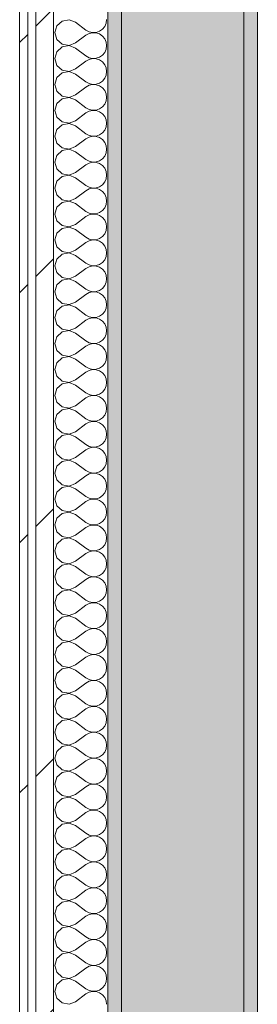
# Model space of a CAD drawing. Header units: millimetres. Extents: x -40968 to 11883, y -18816 to 4378.
# Tile 223 of 256: x 6357 to 6532, y -15676 to -14952. Entities that reach past the tile are written whole.
import ezdxf

# ---------------------------------------------------------------- set-up
doc = ezdxf.new("R2010")
doc.units = ezdxf.units.MM
doc.header["$MEASUREMENT"] = 0
doc.linetypes.add('Wipeout_Contour', pattern=[1000, 0, -1000])
doc.layers.add('12_FAÇ_Façana', color=7, linetype='Continuous')
doc.layers.add('Nuevo_08_E_Envans secs', color=7, linetype='Continuous')
for name, color, linetype, lineweight, true_color in [('12_FAÇ_Façana_Pluma_Nº__102', 7, 'Continuous', 5, 0xcccccc), ('12_FAÇ_Façana_Pluma_Nº__176', 7, 'Continuous', 15, 0x93a0c6), ('Nuevo_08_E_Envans secs_Pluma_Nº__102', 7, 'Continuous', 5, 0xcccccc), ('Nuevo_08_E_Envans secs_Pluma_Nº__171', 171, 'Continuous', 13, 0xaaaaff), ('Nuevo_08_E_Envans secs_Pluma_Nº__177', 7, 'Continuous', 15, 0xf7e046)]:
    doc.layers.add(name, color=color, linetype=linetype, lineweight=lineweight, true_color=true_color)
doc.layers.add('12_FAÇ_Façana_Pluma_Nº__7', color=7, linetype='Continuous', lineweight=5)
doc.layers.add('Nuevo_08_E_Envans secs_Pluma_Nº__1', color=7, linetype='Continuous', lineweight=5)
pattern_1 = [(45, (0, 0), (-183.8478, 183.8478), [195, -65]), (45, (7e-14, 183.85), (-183.8478, 183.8478), [195, -65])]

# ---------------------------------------------------------------- blocks, each defined once
blk = doc.blocks.new('Muro_64_1', base_point=(6422.11, -16633.98))
at = {"layer": '12_FAÇ_Façana_Pluma_Nº__102', "linetype": 'Continuous', "lineweight": 0, "true_color": 0xe5e5e5}
blk.add_hatch(color=254, dxfattribs=at).paths.add_polyline_path([(6522.11, -16633.98), (6522.11, -12283.98), (6432.11, -12283.98), (6432.11, -16633.98)])
at = {"layer": '12_FAÇ_Façana_Pluma_Nº__176', "linetype": 'Continuous', "lineweight": 0, "true_color": 0x495063}
for points in [[(6532.11, -16633.98), (6532.11, -12283.98), (6522.11, -12283.98), (6522.11, -16633.98)], [(6422.11, -14438.98), (6422.11, -16633.98), (6432.11, -16633.98), (6432.11, -14438.98)]]:
    blk.add_hatch(color=251, dxfattribs=at).paths.add_polyline_path(points)
at = {"layer": '12_FAÇ_Façana_Pluma_Nº__7', "color": 7, "linetype": 'Continuous', "lineweight": 5}
for p, q in [((6522.11, -16633.98), (6522.11, -12283.98)), ((6432.11, -14438.98), (6432.11, -16633.98))]:
    blk.add_line(p, q, dxfattribs=at)
at = {"layer": '12_FAÇ_Façana_Pluma_Nº__7', "color": 7, "linetype": 'Continuous', "lineweight": 5, "flags": 128}
for points in [[(6532.11, -16633.98), (6532.11, -12283.98)], [(6422.11, -14438.98), (6422.11, -16633.98)]]:
    blk.add_lwpolyline(points, dxfattribs=at)
blk = doc.blocks.new('*X142')
at = {"layer": 'Nuevo_08_E_Envans secs_Pluma_Nº__102', "color": 254, "linetype": 'Continuous', "lineweight": 5, "true_color": 0xcccccc}
for p, q in [((6393.44, -14952.42), (6388.32, -14953.39)), ((6398.3, -14954.29), (6393.44, -14952.42)), ((6420.79, -14954.98), (6421.15, -14952.38)), ((6384.48, -14956.9), (6383.06, -14961.9)), ((6388.32, -14953.39), (6384.48, -14956.9)), ((6398.3, -14954.29), (6405.92, -14960)), ((6405.92, -14960), (6408.21, -14961.27)), ((6415.89, -14960.9), (6418.05, -14959.41)), ((6418.05, -14959.41), (6419.73, -14957.39)), ((6419.73, -14957.39), (6420.79, -14954.98)), ((6383.06, -14961.9), (6384.48, -14966.91)), ((6384.48, -14966.91), (6388.32, -14970.42)), ((6398.3, -14969.52), (6405.92, -14963.81)), ((6408.21, -14962.54), (6405.92, -14963.81)), ((6408.21, -14961.27), (6410.77, -14961.87)), ((6410.77, -14961.94), (6408.21, -14962.54)), ((6410.77, -14961.87), (6413.4, -14961.74)), ((6413.4, -14962.07), (6410.77, -14961.94)), ((6413.4, -14961.74), (6415.89, -14960.9)), ((6415.89, -14962.91), (6413.4, -14962.07)), ((6418.05, -14964.4), (6415.89, -14962.91)), ((6419.73, -14966.42), (6418.05, -14964.4)), ((6420.79, -14968.83), (6419.73, -14966.42)), ((6388.32, -14972.43), (6384.48, -14975.95)), ((6388.32, -14970.42), (6393.44, -14971.39)), ((6393.44, -14971.47), (6388.32, -14972.43)), ((6393.44, -14971.39), (6398.3, -14969.52)), ((6398.3, -14973.33), (6393.44, -14971.47)), ((6398.3, -14973.33), (6405.92, -14979.05)), ((6419.73, -14976.44), (6420.79, -14974.03)), ((6421.15, -14971.43), (6420.79, -14968.83)), ((6420.79, -14974.03), (6421.15, -14971.43)), ((6384.48, -14975.95), (6383.06, -14980.95)), ((6383.06, -14980.95), (6384.48, -14985.96)), ((6405.92, -14979.05), (6408.21, -14980.32)), ((6408.21, -14981.59), (6405.92, -14982.86)), ((6408.21, -14980.32), (6410.77, -14980.91)), ((6410.77, -14980.99), (6408.21, -14981.59)), ((6410.77, -14980.91), (6413.4, -14980.79)), ((6413.4, -14981.12), (6410.77, -14980.99)), ((6413.4, -14980.79), (6415.89, -14979.95)), ((6415.89, -14981.96), (6413.4, -14981.12)), ((6415.89, -14979.95), (6418.05, -14978.46)), ((6418.05, -14983.45), (6415.89, -14981.96)), ((6418.05, -14978.46), (6419.73, -14976.44)), ((6384.48, -14985.96), (6388.32, -14989.47)), ((6393.44, -14990.44), (6398.3, -14988.57)), ((6398.3, -14988.57), (6405.92, -14982.86)), ((6419.73, -14985.47), (6418.05, -14983.45)), ((6420.79, -14987.87), (6419.73, -14985.47)), ((6421.15, -14990.48), (6420.79, -14987.87)), ((6384.48, -14994.99), (6383.06, -15000)), ((6388.32, -14991.48), (6384.48, -14994.99)), ((6388.32, -14989.47), (6393.44, -14990.44)), ((6393.44, -14990.51), (6388.32, -14991.48)), ((6398.3, -14992.38), (6393.44, -14990.51)), ((6398.3, -14992.38), (6405.92, -14998.1)), ((6418.05, -14997.51), (6419.73, -14995.48)), ((6419.73, -14995.48), (6420.79, -14993.08)), ((6420.79, -14993.08), (6421.15, -14990.48)), ((6383.06, -15000), (6384.48, -15005.01)), ((6398.3, -15007.62), (6405.92, -15001.9)), ((6405.92, -14998.1), (6408.21, -14999.37)), ((6408.21, -15000.63), (6405.92, -15001.9)), ((6408.21, -14999.37), (6410.77, -14999.96)), ((6410.77, -15000.04), (6408.21, -15000.63)), ((6410.77, -14999.96), (6413.4, -14999.83)), ((6413.4, -15000.17), (6410.77, -15000.04)), ((6413.4, -14999.83), (6415.89, -14998.99)), ((6415.89, -15001.01), (6413.4, -15000.17)), ((6415.89, -14998.99), (6418.05, -14997.51)), ((6418.05, -15002.49), (6415.89, -15001.01)), ((6419.73, -15004.52), (6418.05, -15002.49)), ((6384.48, -15005.01), (6388.32, -15008.52)), ((6388.32, -15010.53), (6384.48, -15014.04)), ((6388.32, -15008.52), (6393.44, -15009.49)), ((6393.44, -15009.56), (6388.32, -15010.53)), ((6393.44, -15009.49), (6398.3, -15007.62)), ((6398.3, -15011.43), (6393.44, -15009.56)), ((6420.79, -15006.92), (6419.73, -15004.52)), ((6421.15, -15009.52), (6420.79, -15006.92)), ((6420.79, -15012.13), (6421.15, -15009.52)), ((6384.48, -15014.04), (6383.06, -15019.05)), ((6398.3, -15011.43), (6405.92, -15017.14)), ((6405.92, -15017.14), (6408.21, -15018.41)), ((6413.4, -15018.88), (6415.89, -15018.04)), ((6415.89, -15018.04), (6418.05, -15016.55)), ((6418.05, -15016.55), (6419.73, -15014.53)), ((6419.73, -15014.53), (6420.79, -15012.13)), ((6383.06, -15019.05), (6384.48, -15024.05)), ((6384.48, -15024.05), (6388.32, -15027.57)), ((6398.3, -15026.67), (6405.92, -15020.95)), ((6408.21, -15019.68), (6405.92, -15020.95)), ((6408.21, -15018.41), (6410.77, -15019.01)), ((6410.77, -15019.09), (6408.21, -15019.68)), ((6410.77, -15019.01), (6413.4, -15018.88)), ((6413.4, -15019.21), (6410.77, -15019.09)), ((6415.89, -15020.05), (6413.4, -15019.21)), ((6418.05, -15021.54), (6415.89, -15020.05)), ((6419.73, -15023.56), (6418.05, -15021.54)), ((6420.79, -15025.97), (6419.73, -15023.56)), ((6388.32, -15029.58), (6384.48, -15033.09)), ((6388.32, -15027.57), (6393.44, -15028.53)), ((6393.44, -15028.61), (6388.32, -15029.58)), ((6393.44, -15028.53), (6398.3, -15026.67)), ((6398.3, -15030.48), (6393.44, -15028.61)), ((6398.3, -15030.48), (6405.92, -15036.19)), ((6419.73, -15033.58), (6420.79, -15031.17)), ((6421.15, -15028.57), (6420.79, -15025.97)), ((6420.79, -15031.17), (6421.15, -15028.57)), ((6384.48, -15033.09), (6383.06, -15038.1)), ((6383.06, -15038.1), (6384.48, -15043.1)), ((6405.92, -15036.19), (6408.21, -15037.46)), ((6408.21, -15038.73), (6405.92, -15040)), ((6408.21, -15037.46), (6410.77, -15038.06)), ((6410.77, -15038.13), (6408.21, -15038.73)), ((6410.77, -15038.06), (6413.4, -15037.93)), ((6413.4, -15038.26), (6410.77, -15038.13)), ((6413.4, -15037.93), (6415.89, -15037.09)), ((6415.89, -15039.1), (6413.4, -15038.26)), ((6415.89, -15037.09), (6418.05, -15035.6)), ((6418.05, -15040.59), (6415.89, -15039.1)), ((6418.05, -15035.6), (6419.73, -15033.58)), ((6384.48, -15043.1), (6388.32, -15046.61)), ((6388.32, -15046.61), (6393.44, -15047.58)), ((6393.44, -15047.58), (6398.3, -15045.71)), ((6398.3, -15045.71), (6405.92, -15040)), ((6419.73, -15042.61), (6418.05, -15040.59)), ((6420.79, -15045.02), (6419.73, -15042.61)), ((6421.15, -15047.62), (6420.79, -15045.02)), ((6384.48, -15052.14), (6383.06, -15057.14)), ((6388.32, -15048.62), (6384.48, -15052.14)), ((6393.44, -15047.66), (6388.32, -15048.62)), ((6398.3, -15049.52), (6393.44, -15047.66)), ((6398.3, -15049.52), (6405.92, -15055.24)), ((6418.05, -15054.65), (6419.73, -15052.63)), ((6419.73, -15052.63), (6420.79, -15050.22)), ((6420.79, -15050.22), (6421.15, -15047.62)), ((6383.06, -15057.14), (6384.48, -15062.15)), ((6398.3, -15064.76), (6405.92, -15059.05)), ((6405.92, -15055.24), (6408.21, -15056.51)), ((6408.21, -15057.78), (6405.92, -15059.05)), ((6408.21, -15056.51), (6410.77, -15057.1)), ((6410.77, -15057.18), (6408.21, -15057.78)), ((6410.77, -15057.1), (6413.4, -15056.98)), ((6413.4, -15057.31), (6410.77, -15057.18)), ((6413.4, -15056.98), (6415.89, -15056.14)), ((6415.89, -15058.15), (6413.4, -15057.31)), ((6415.89, -15056.14), (6418.05, -15054.65)), ((6418.05, -15059.64), (6415.89, -15058.15)), ((6419.73, -15061.66), (6418.05, -15059.64)), ((6420.79, -15064.06), (6419.73, -15061.66)), ((6384.48, -15062.15), (6388.32, -15065.66)), ((6388.32, -15067.67), (6384.48, -15071.18)), ((6388.32, -15065.66), (6393.44, -15066.63)), ((6393.44, -15066.71), (6388.32, -15067.67)), ((6393.44, -15066.63), (6398.3, -15064.76)), ((6398.3, -15068.57), (6393.44, -15066.71)), ((6398.3, -15068.57), (6405.92, -15074.29)), ((6421.15, -15066.67), (6420.79, -15064.06)), ((6420.79, -15069.27), (6421.15, -15066.67)), ((6384.48, -15071.18), (6383.06, -15076.19)), ((6405.92, -15074.29), (6408.21, -15075.56)), ((6408.21, -15075.56), (6410.77, -15076.15)), ((6410.77, -15076.15), (6413.4, -15076.02)), ((6413.4, -15076.02), (6415.89, -15075.19)), ((6415.89, -15075.19), (6418.05, -15073.7)), ((6418.05, -15073.7), (6419.73, -15071.67)), ((6419.73, -15071.67), (6420.79, -15069.27)), ((6383.06, -15076.19), (6384.48, -15081.2)), ((6384.48, -15081.2), (6388.32, -15084.71)), ((6398.3, -15083.81), (6405.92, -15078.1)), ((6408.21, -15076.82), (6405.92, -15078.1)), ((6410.77, -15076.23), (6408.21, -15076.82)), ((6413.4, -15076.36), (6410.77, -15076.23)), ((6415.89, -15077.2), (6413.4, -15076.36)), ((6418.05, -15078.68), (6415.89, -15077.2)), ((6419.73, -15080.71), (6418.05, -15078.68)), ((6420.79, -15083.11), (6419.73, -15080.71)), ((6421.15, -15085.71), (6420.79, -15083.11)), ((6384.48, -15090.23), (6383.06, -15095.24)), ((6388.32, -15086.72), (6384.48, -15090.23)), ((6388.32, -15084.71), (6393.44, -15085.68)), ((6393.44, -15085.75), (6388.32, -15086.72)), ((6393.44, -15085.68), (6398.3, -15083.81)), ((6398.3, -15087.62), (6393.44, -15085.75)), ((6398.3, -15087.62), (6405.92, -15093.33)), ((6419.73, -15090.72), (6420.79, -15088.32)), ((6420.79, -15088.32), (6421.15, -15085.71)), ((6383.06, -15095.24), (6384.48, -15100.25)), ((6398.3, -15102.86), (6405.92, -15097.14)), ((6405.92, -15093.33), (6408.21, -15094.6)), ((6408.21, -15095.87), (6405.92, -15097.14)), ((6408.21, -15094.6), (6410.77, -15095.2)), ((6410.77, -15095.28), (6408.21, -15095.87)), ((6410.77, -15095.2), (6413.4, -15095.07)), ((6413.4, -15095.4), (6410.77, -15095.28)), ((6413.4, -15095.07), (6415.89, -15094.23)), ((6415.89, -15096.24), (6413.4, -15095.4)), ((6415.89, -15094.23), (6418.05, -15092.74)), ((6418.05, -15097.73), (6415.89, -15096.24)), ((6418.05, -15092.74), (6419.73, -15090.72)), ((6419.73, -15099.75), (6418.05, -15097.73)), ((6384.48, -15100.25), (6388.32, -15103.76)), ((6388.32, -15103.76), (6393.44, -15104.72)), ((6393.44, -15104.8), (6388.32, -15105.77)), ((6393.44, -15104.72), (6398.3, -15102.86)), ((6398.3, -15106.67), (6393.44, -15104.8)), ((6420.79, -15102.16), (6419.73, -15099.75)), ((6421.15, -15104.76), (6420.79, -15102.16)), ((6420.79, -15107.36), (6421.15, -15104.76)), ((6384.48, -15109.28), (6383.06, -15114.29)), ((6388.32, -15105.77), (6384.48, -15109.28)), ((6398.3, -15106.67), (6405.92, -15112.38)), ((6415.89, -15113.28), (6418.05, -15111.79)), ((6418.05, -15111.79), (6419.73, -15109.77)), ((6419.73, -15109.77), (6420.79, -15107.36)), ((6383.06, -15114.29), (6384.48, -15119.29)), ((6384.48, -15119.29), (6388.32, -15122.8)), ((6398.3, -15121.9), (6405.92, -15116.19)), ((6405.92, -15112.38), (6408.21, -15113.65)), ((6408.21, -15114.92), (6405.92, -15116.19)), ((6408.21, -15113.65), (6410.77, -15114.25)), ((6410.77, -15114.32), (6408.21, -15114.92)), ((6410.77, -15114.25), (6413.4, -15114.12)), ((6413.4, -15114.45), (6410.77, -15114.32)), ((6413.4, -15114.12), (6415.89, -15113.28)), ((6415.89, -15115.29), (6413.4, -15114.45)), ((6418.05, -15116.78), (6415.89, -15115.29)), ((6419.73, -15118.8), (6418.05, -15116.78)), ((6420.79, -15121.21), (6419.73, -15118.8)), ((6388.32, -15124.81), (6384.48, -15128.33)), ((6388.32, -15122.8), (6393.44, -15123.77)), ((6393.44, -15123.85), (6388.32, -15124.81)), ((6393.44, -15123.77), (6398.3, -15121.9)), ((6398.3, -15125.71), (6393.44, -15123.85)), ((6398.3, -15125.71), (6405.92, -15131.43)), ((6419.73, -15128.82), (6420.79, -15126.41)), ((6421.15, -15123.81), (6420.79, -15121.21)), ((6420.79, -15126.41), (6421.15, -15123.81)), ((6384.48, -15128.33), (6383.06, -15133.33)), ((6383.06, -15133.33), (6384.48, -15138.34)), ((6405.92, -15131.43), (6408.21, -15132.7)), ((6408.21, -15133.97), (6405.92, -15135.24)), ((6408.21, -15132.7), (6410.77, -15133.29)), ((6410.77, -15133.37), (6408.21, -15133.97)), ((6410.77, -15133.29), (6413.4, -15133.17)), ((6413.4, -15133.5), (6410.77, -15133.37)), ((6413.4, -15133.17), (6415.89, -15132.33)), ((6415.89, -15134.34), (6413.4, -15133.5)), ((6415.89, -15132.33), (6418.05, -15130.84)), ((6418.05, -15130.84), (6419.73, -15128.82)), ((6384.48, -15138.34), (6388.32, -15141.85)), ((6393.44, -15142.82), (6398.3, -15140.95)), ((6398.3, -15140.95), (6405.92, -15135.24)), ((6418.05, -15135.83), (6415.89, -15134.34)), ((6419.73, -15137.85), (6418.05, -15135.83)), ((6420.79, -15140.25), (6419.73, -15137.85)), ((6421.15, -15142.86), (6420.79, -15140.25)), ((6384.48, -15147.37), (6383.06, -15152.38)), ((6388.32, -15143.86), (6384.48, -15147.37)), ((6388.32, -15141.85), (6393.44, -15142.82)), ((6393.44, -15142.9), (6388.32, -15143.86)), ((6398.3, -15144.76), (6393.44, -15142.9)), ((6398.3, -15144.76), (6405.92, -15150.48)), ((6418.05, -15149.89), (6419.73, -15147.86)), ((6419.73, -15147.86), (6420.79, -15145.46)), ((6420.79, -15145.46), (6421.15, -15142.86)), ((6383.06, -15152.38), (6384.48, -15157.39)), ((6398.3, -15160), (6405.92, -15154.29)), ((6405.92, -15150.48), (6408.21, -15151.75)), ((6408.21, -15153.01), (6405.92, -15154.29)), ((6408.21, -15151.75), (6410.77, -15152.34)), ((6410.77, -15152.42), (6408.21, -15153.01)), ((6410.77, -15152.34), (6413.4, -15152.22)), ((6413.4, -15152.55), (6410.77, -15152.42)), ((6413.4, -15152.22), (6415.89, -15151.38)), ((6415.89, -15153.39), (6413.4, -15152.55)), ((6415.89, -15151.38), (6418.05, -15149.89)), ((6418.05, -15154.87), (6415.89, -15153.39)), ((6419.73, -15156.9), (6418.05, -15154.87)), ((6384.48, -15157.39), (6388.32, -15160.9)), ((6388.32, -15162.91), (6384.48, -15166.42)), ((6388.32, -15160.9), (6393.44, -15161.87)), ((6393.44, -15161.94), (6388.32, -15162.91)), ((6393.44, -15161.87), (6398.3, -15160)), ((6398.3, -15163.81), (6393.44, -15161.94)), ((6420.79, -15159.3), (6419.73, -15156.9)), ((6421.15, -15161.9), (6420.79, -15159.3)), ((6420.79, -15164.51), (6421.15, -15161.9)), ((6384.48, -15166.42), (6383.06, -15171.43)), ((6398.3, -15163.81), (6405.92, -15169.52)), ((6405.92, -15169.52), (6408.21, -15170.8)), ((6415.89, -15170.42), (6418.05, -15168.94)), ((6418.05, -15168.94), (6419.73, -15166.91)), ((6419.73, -15166.91), (6420.79, -15164.51)), ((6383.06, -15171.43), (6384.48, -15176.44)), ((6384.48, -15176.44), (6388.32, -15179.95)), ((6398.3, -15179.05), (6405.92, -15173.33)), ((6408.21, -15172.06), (6405.92, -15173.33)), ((6408.21, -15170.8), (6410.77, -15171.39)), ((6410.77, -15171.47), (6408.21, -15172.06)), ((6410.77, -15171.39), (6413.4, -15171.26)), ((6413.4, -15171.59), (6410.77, -15171.47)), ((6413.4, -15171.26), (6415.89, -15170.42)), ((6415.89, -15172.43), (6413.4, -15171.59)), ((6418.05, -15173.92), (6415.89, -15172.43)), ((6419.73, -15175.95), (6418.05, -15173.92)), ((6420.79, -15178.35), (6419.73, -15175.95)), ((6388.32, -15181.96), (6384.48, -15185.47)), ((6388.32, -15179.95), (6393.44, -15180.91)), ((6393.44, -15180.99), (6388.32, -15181.96)), ((6393.44, -15180.91), (6398.3, -15179.05)), ((6398.3, -15182.86), (6393.44, -15180.99)), ((6398.3, -15182.86), (6405.92, -15188.57)), ((6419.73, -15185.96), (6420.79, -15183.55)), ((6421.15, -15180.95), (6420.79, -15178.35)), ((6420.79, -15183.55), (6421.15, -15180.95)), ((6384.48, -15185.47), (6383.06, -15190.48)), ((6383.06, -15190.48), (6384.48, -15195.48)), ((6405.92, -15188.57), (6408.21, -15189.84)), ((6408.21, -15191.11), (6405.92, -15192.38)), ((6408.21, -15189.84), (6410.77, -15190.44)), ((6410.77, -15190.51), (6408.21, -15191.11)), ((6410.77, -15190.44), (6413.4, -15190.31)), ((6413.4, -15190.64), (6410.77, -15190.51)), ((6413.4, -15190.31), (6415.89, -15189.47)), ((6415.89, -15191.48), (6413.4, -15190.64)), ((6415.89, -15189.47), (6418.05, -15187.98)), ((6418.05, -15192.97), (6415.89, -15191.48)), ((6418.05, -15187.98), (6419.73, -15185.96)), ((6384.48, -15195.48), (6388.32, -15198.99)), ((6388.32, -15198.99), (6393.44, -15199.96)), ((6393.44, -15199.96), (6398.3, -15198.1)), ((6398.3, -15198.1), (6405.92, -15192.38)), ((6419.73, -15194.99), (6418.05, -15192.97)), ((6420.79, -15197.4), (6419.73, -15194.99)), ((6421.15, -15200), (6420.79, -15197.4)), ((6384.48, -15204.52), (6383.06, -15209.52)), ((6388.32, -15201.01), (6384.48, -15204.52)), ((6393.44, -15200.04), (6388.32, -15201.01)), ((6398.3, -15201.9), (6393.44, -15200.04)), ((6398.3, -15201.9), (6405.92, -15207.62)), ((6418.05, -15207.03), (6419.73, -15205.01)), ((6419.73, -15205.01), (6420.79, -15202.6)), ((6420.79, -15202.6), (6421.15, -15200)), ((6383.06, -15209.52), (6384.48, -15214.53)), ((6398.3, -15217.14), (6405.92, -15211.43)), ((6405.92, -15207.62), (6408.21, -15208.89)), ((6408.21, -15210.16), (6405.92, -15211.43)), ((6408.21, -15208.89), (6410.77, -15209.49)), ((6410.77, -15209.56), (6408.21, -15210.16)), ((6410.77, -15209.49), (6413.4, -15209.36)), ((6413.4, -15209.69), (6410.77, -15209.56)), ((6413.4, -15209.36), (6415.89, -15208.52)), ((6415.89, -15210.53), (6413.4, -15209.69)), ((6415.89, -15208.52), (6418.05, -15207.03)), ((6418.05, -15212.02), (6415.89, -15210.53)), ((6419.73, -15214.04), (6418.05, -15212.02)), ((6384.48, -15214.53), (6388.32, -15218.04)), ((6388.32, -15220.05), (6384.48, -15223.56)), ((6388.32, -15218.04), (6393.44, -15219.01)), ((6393.44, -15219.09), (6388.32, -15220.05)), ((6393.44, -15219.01), (6398.3, -15217.14)), ((6398.3, -15220.95), (6393.44, -15219.09)), ((6420.79, -15216.45), (6419.73, -15214.04)), ((6421.15, -15219.05), (6420.79, -15216.45)), ((6420.79, -15221.65), (6421.15, -15219.05)), ((6384.48, -15223.56), (6383.06, -15228.57)), ((6398.3, -15220.95), (6405.92, -15226.67)), ((6405.92, -15226.67), (6408.21, -15227.94)), ((6408.21, -15227.94), (6410.77, -15228.53)), ((6413.4, -15228.41), (6415.89, -15227.57)), ((6415.89, -15227.57), (6418.05, -15226.08)), ((6418.05, -15226.08), (6419.73, -15224.05)), ((6419.73, -15224.05), (6420.79, -15221.65)), ((6383.06, -15228.57), (6384.48, -15233.58)), ((6384.48, -15233.58), (6388.32, -15237.09)), ((6398.3, -15236.19), (6405.92, -15230.48)), ((6408.21, -15229.2), (6405.92, -15230.48)), ((6410.77, -15228.61), (6408.21, -15229.2)), ((6410.77, -15228.53), (6413.4, -15228.41)), ((6413.4, -15228.74), (6410.77, -15228.61)), ((6415.89, -15229.58), (6413.4, -15228.74)), ((6418.05, -15231.06), (6415.89, -15229.58)), ((6419.73, -15233.09), (6418.05, -15231.06)), ((6420.79, -15235.49), (6419.73, -15233.09)), ((6384.48, -15242.61), (6383.06, -15247.62)), ((6388.32, -15239.1), (6384.48, -15242.61)), ((6388.32, -15237.09), (6393.44, -15238.06)), ((6393.44, -15238.13), (6388.32, -15239.1)), ((6393.44, -15238.06), (6398.3, -15236.19)), ((6398.3, -15240), (6393.44, -15238.13)), ((6398.3, -15240), (6405.92, -15245.71)), ((6419.73, -15243.1), (6420.79, -15240.7)), ((6421.15, -15238.1), (6420.79, -15235.49)), ((6420.79, -15240.7), (6421.15, -15238.1)), ((6383.06, -15247.62), (6384.48, -15252.63)), ((6398.3, -15255.24), (6405.92, -15249.52)), ((6405.92, -15245.71), (6408.21, -15246.99)), ((6408.21, -15248.25), (6405.92, -15249.52)), ((6408.21, -15246.99), (6410.77, -15247.58)), ((6410.77, -15247.66), (6408.21, -15248.25)), ((6410.77, -15247.58), (6413.4, -15247.45)), ((6413.4, -15247.78), (6410.77, -15247.66)), ((6413.4, -15247.45), (6415.89, -15246.61)), ((6415.89, -15248.62), (6413.4, -15247.78)), ((6415.89, -15246.61), (6418.05, -15245.13)), ((6418.05, -15250.11), (6415.89, -15248.62)), ((6418.05, -15245.13), (6419.73, -15243.1)), ((6384.48, -15252.63), (6388.32, -15256.14)), ((6388.32, -15256.14), (6393.44, -15257.1)), ((6393.44, -15257.1), (6398.3, -15255.24)), ((6419.73, -15252.14), (6418.05, -15250.11)), ((6420.79, -15254.54), (6419.73, -15252.14)), ((6421.15, -15257.14), (6420.79, -15254.54)), ((6384.48, -15261.66), (6383.06, -15266.67)), ((6388.32, -15258.15), (6384.48, -15261.66)), ((6393.44, -15257.18), (6388.32, -15258.15)), ((6398.3, -15259.05), (6393.44, -15257.18)), ((6398.3, -15259.05), (6405.92, -15264.76)), ((6415.89, -15265.66), (6418.05, -15264.17)), ((6418.05, -15264.17), (6419.73, -15262.15)), ((6419.73, -15262.15), (6420.79, -15259.75)), ((6420.79, -15259.75), (6421.15, -15257.14)), ((6383.06, -15266.67), (6384.48, -15271.67)), ((6398.3, -15274.29), (6405.92, -15268.57)), ((6405.92, -15264.76), (6408.21, -15266.03)), ((6408.21, -15267.3), (6405.92, -15268.57)), ((6408.21, -15266.03), (6410.77, -15266.63)), ((6410.77, -15266.71), (6408.21, -15267.3)), ((6410.77, -15266.63), (6413.4, -15266.5)), ((6413.4, -15266.83), (6410.77, -15266.71)), ((6413.4, -15266.5), (6415.89, -15265.66)), ((6415.89, -15267.67), (6413.4, -15266.83)), ((6418.05, -15269.16), (6415.89, -15267.67)), ((6419.73, -15271.18), (6418.05, -15269.16)), ((6420.79, -15273.59), (6419.73, -15271.18)), ((6384.48, -15271.67), (6388.32, -15275.19)), ((6388.32, -15277.2), (6384.48, -15280.71)), ((6388.32, -15275.19), (6393.44, -15276.15)), ((6393.44, -15276.23), (6388.32, -15277.2)), ((6393.44, -15276.15), (6398.3, -15274.29)), ((6398.3, -15278.1), (6393.44, -15276.23)), ((6398.3, -15278.1), (6405.92, -15283.81)), ((6419.73, -15281.2), (6420.79, -15278.79)), ((6421.15, -15276.19), (6420.79, -15273.59)), ((6420.79, -15278.79), (6421.15, -15276.19)), ((6384.48, -15280.71), (6383.06, -15285.71)), ((6383.06, -15285.71), (6384.48, -15290.72)), ((6405.92, -15283.81), (6408.21, -15285.08)), ((6408.21, -15285.08), (6410.77, -15285.68)), ((6410.77, -15285.75), (6408.21, -15286.35)), ((6410.77, -15285.68), (6413.4, -15285.55)), ((6413.4, -15285.88), (6410.77, -15285.75)), ((6413.4, -15285.55), (6415.89, -15284.71)), ((6415.89, -15286.72), (6413.4, -15285.88)), ((6415.89, -15284.71), (6418.05, -15283.22)), ((6418.05, -15283.22), (6419.73, -15281.2)), ((6384.48, -15290.72), (6388.32, -15294.23)), ((6398.3, -15293.33), (6405.92, -15287.62)), ((6408.21, -15286.35), (6405.92, -15287.62)), ((6418.05, -15288.21), (6415.89, -15286.72)), ((6419.73, -15290.23), (6418.05, -15288.21)), ((6420.79, -15292.64), (6419.73, -15290.23)), ((6421.15, -15295.24), (6420.79, -15292.64)), ((6384.48, -15299.75), (6383.06, -15304.76)), ((6388.32, -15296.24), (6384.48, -15299.75)), ((6388.32, -15294.23), (6393.44, -15295.2)), ((6393.44, -15295.28), (6388.32, -15296.24)), ((6393.44, -15295.2), (6398.3, -15293.33)), ((6398.3, -15297.14), (6393.44, -15295.28)), ((6398.3, -15297.14), (6405.92, -15302.86)), ((6418.05, -15302.27), (6419.73, -15300.25)), ((6419.73, -15300.25), (6420.79, -15297.84)), ((6420.79, -15297.84), (6421.15, -15295.24)), ((6383.06, -15304.76), (6384.48, -15309.77)), ((6398.3, -15312.38), (6405.92, -15306.67)), ((6405.92, -15302.86), (6408.21, -15304.13)), ((6408.21, -15305.4), (6405.92, -15306.67)), ((6408.21, -15304.13), (6410.77, -15304.72)), ((6410.77, -15304.8), (6408.21, -15305.4)), ((6410.77, -15304.72), (6413.4, -15304.6)), ((6413.4, -15304.93), (6410.77, -15304.8)), ((6413.4, -15304.6), (6415.89, -15303.76)), ((6415.89, -15305.77), (6413.4, -15304.93)), ((6415.89, -15303.76), (6418.05, -15302.27)), ((6418.05, -15307.26), (6415.89, -15305.77)), ((6419.73, -15309.28), (6418.05, -15307.26)), ((6384.48, -15309.77), (6388.32, -15313.28)), ((6388.32, -15313.28), (6393.44, -15314.25)), ((6393.44, -15314.32), (6388.32, -15315.29)), ((6393.44, -15314.25), (6398.3, -15312.38)), ((6398.3, -15316.19), (6393.44, -15314.32)), ((6420.79, -15311.68), (6419.73, -15309.28)), ((6421.15, -15314.29), (6420.79, -15311.68)), ((6420.79, -15316.89), (6421.15, -15314.29)), ((6384.48, -15318.8), (6383.06, -15323.81)), ((6388.32, -15315.29), (6384.48, -15318.8)), ((6398.3, -15316.19), (6405.92, -15321.9)), ((6405.92, -15321.9), (6408.21, -15323.18)), ((6415.89, -15322.8), (6418.05, -15321.32)), ((6418.05, -15321.32), (6419.73, -15319.29)), ((6419.73, -15319.29), (6420.79, -15316.89)), ((6383.06, -15323.81), (6384.48, -15328.82)), ((6384.48, -15328.82), (6388.32, -15332.33)), ((6398.3, -15331.43), (6405.92, -15325.71)), ((6408.21, -15324.44), (6405.92, -15325.71)), ((6408.21, -15323.18), (6410.77, -15323.77)), ((6410.77, -15323.85), (6408.21, -15324.44)), ((6410.77, -15323.77), (6413.4, -15323.64)), ((6413.4, -15323.98), (6410.77, -15323.85)), ((6413.4, -15323.64), (6415.89, -15322.8)), ((6415.89, -15324.81), (6413.4, -15323.98)), ((6418.05, -15326.3), (6415.89, -15324.81)), ((6419.73, -15328.33), (6418.05, -15326.3)), ((6420.79, -15330.73), (6419.73, -15328.33)), ((6388.32, -15334.34), (6384.48, -15337.85)), ((6388.32, -15332.33), (6393.44, -15333.29)), ((6393.44, -15333.37), (6388.32, -15334.34)), ((6393.44, -15333.29), (6398.3, -15331.43)), ((6398.3, -15335.24), (6393.44, -15333.37)), ((6398.3, -15335.24), (6405.92, -15340.95)), ((6419.73, -15338.34), (6420.79, -15335.94)), ((6421.15, -15333.33), (6420.79, -15330.73)), ((6420.79, -15335.94), (6421.15, -15333.33)), ((6384.48, -15337.85), (6383.06, -15342.86)), ((6383.06, -15342.86), (6384.48, -15347.86)), ((6405.92, -15340.95), (6408.21, -15342.22)), ((6408.21, -15343.49), (6405.92, -15344.76)), ((6408.21, -15342.22), (6410.77, -15342.82)), ((6410.77, -15342.9), (6408.21, -15343.49)), ((6410.77, -15342.82), (6413.4, -15342.69)), ((6413.4, -15343.02), (6410.77, -15342.9)), ((6413.4, -15342.69), (6415.89, -15341.85)), ((6415.89, -15343.86), (6413.4, -15343.02)), ((6415.89, -15341.85), (6418.05, -15340.36)), ((6418.05, -15345.35), (6415.89, -15343.86)), ((6418.05, -15340.36), (6419.73, -15338.34)), ((6384.48, -15347.86), (6388.32, -15351.38)), ((6393.44, -15352.34), (6398.3, -15350.48)), ((6398.3, -15350.48), (6405.92, -15344.76)), ((6419.73, -15347.37), (6418.05, -15345.35)), ((6420.79, -15349.78), (6419.73, -15347.37)), ((6421.15, -15352.38), (6420.79, -15349.78)), ((6384.48, -15356.9), (6383.06, -15361.9)), ((6388.32, -15353.39), (6384.48, -15356.9)), ((6388.32, -15351.38), (6393.44, -15352.34)), ((6393.44, -15352.42), (6388.32, -15353.39)), ((6398.3, -15354.29), (6393.44, -15352.42)), ((6398.3, -15354.29), (6405.92, -15360)), ((6418.05, -15359.41), (6419.73, -15357.39)), ((6419.73, -15357.39), (6420.79, -15354.98)), ((6420.79, -15354.98), (6421.15, -15352.38)), ((6383.06, -15361.9), (6384.48, -15366.91)), ((6398.3, -15369.52), (6405.92, -15363.81)), ((6405.92, -15360), (6408.21, -15361.27)), ((6408.21, -15362.54), (6405.92, -15363.81)), ((6408.21, -15361.27), (6410.77, -15361.87)), ((6410.77, -15361.94), (6408.21, -15362.54)), ((6410.77, -15361.87), (6413.4, -15361.74)), ((6413.4, -15362.07), (6410.77, -15361.94)), ((6413.4, -15361.74), (6415.89, -15360.9)), ((6415.89, -15362.91), (6413.4, -15362.07)), ((6415.89, -15360.9), (6418.05, -15359.41)), ((6418.05, -15364.4), (6415.89, -15362.91)), ((6419.73, -15366.42), (6418.05, -15364.4)), ((6384.48, -15366.91), (6388.32, -15370.42)), ((6388.32, -15372.43), (6384.48, -15375.95)), ((6388.32, -15370.42), (6393.44, -15371.39)), ((6393.44, -15371.47), (6388.32, -15372.43)), ((6393.44, -15371.39), (6398.3, -15369.52)), ((6398.3, -15373.33), (6393.44, -15371.47)), ((6420.79, -15368.83), (6419.73, -15366.42)), ((6421.15, -15371.43), (6420.79, -15368.83)), ((6420.79, -15374.03), (6421.15, -15371.43)), ((6384.48, -15375.95), (6383.06, -15380.95)), ((6398.3, -15373.33), (6405.92, -15379.05)), ((6405.92, -15379.05), (6408.21, -15380.32)), ((6413.4, -15380.79), (6415.89, -15379.95)), ((6415.89, -15379.95), (6418.05, -15378.46)), ((6418.05, -15378.46), (6419.73, -15376.44)), ((6419.73, -15376.44), (6420.79, -15374.03)), ((6383.06, -15380.95), (6384.48, -15385.96)), ((6384.48, -15385.96), (6388.32, -15389.47)), ((6398.3, -15388.57), (6405.92, -15382.86)), ((6408.21, -15381.59), (6405.92, -15382.86)), ((6408.21, -15380.32), (6410.77, -15380.91)), ((6410.77, -15380.99), (6408.21, -15381.59)), ((6410.77, -15380.91), (6413.4, -15380.79)), ((6413.4, -15381.12), (6410.77, -15380.99)), ((6415.89, -15381.96), (6413.4, -15381.12)), ((6418.05, -15383.45), (6415.89, -15381.96)), ((6419.73, -15385.47), (6418.05, -15383.45)), ((6420.79, -15387.87), (6419.73, -15385.47)), ((6388.32, -15391.48), (6384.48, -15394.99)), ((6388.32, -15389.47), (6393.44, -15390.44)), ((6393.44, -15390.51), (6388.32, -15391.48)), ((6393.44, -15390.44), (6398.3, -15388.57)), ((6398.3, -15392.38), (6393.44, -15390.51)), ((6398.3, -15392.38), (6405.92, -15398.1)), ((6419.73, -15395.48), (6420.79, -15393.08)), ((6421.15, -15390.48), (6420.79, -15387.87)), ((6420.79, -15393.08), (6421.15, -15390.48)), ((6384.48, -15394.99), (6383.06, -15400)), ((6383.06, -15400), (6384.48, -15405.01)), ((6405.92, -15398.1), (6408.21, -15399.37)), ((6408.21, -15400.63), (6405.92, -15401.9)), ((6408.21, -15399.37), (6410.77, -15399.96)), ((6410.77, -15400.04), (6408.21, -15400.63)), ((6410.77, -15399.96), (6413.4, -15399.83)), ((6413.4, -15400.17), (6410.77, -15400.04)), ((6413.4, -15399.83), (6415.89, -15398.99)), ((6415.89, -15401.01), (6413.4, -15400.17)), ((6415.89, -15398.99), (6418.05, -15397.51)), ((6418.05, -15402.49), (6415.89, -15401.01)), ((6418.05, -15397.51), (6419.73, -15395.48)), ((6384.48, -15405.01), (6388.32, -15408.52)), ((6388.32, -15408.52), (6393.44, -15409.49)), ((6393.44, -15409.49), (6398.3, -15407.62)), ((6398.3, -15407.62), (6405.92, -15401.9)), ((6419.73, -15404.52), (6418.05, -15402.49)), ((6420.79, -15406.92), (6419.73, -15404.52)), ((6421.15, -15409.52), (6420.79, -15406.92)), ((6384.48, -15414.04), (6383.06, -15419.05)), ((6388.32, -15410.53), (6384.48, -15414.04)), ((6393.44, -15409.56), (6388.32, -15410.53)), ((6398.3, -15411.43), (6393.44, -15409.56)), ((6398.3, -15411.43), (6405.92, -15417.14)), ((6418.05, -15416.55), (6419.73, -15414.53)), ((6419.73, -15414.53), (6420.79, -15412.13)), ((6420.79, -15412.13), (6421.15, -15409.52)), ((6383.06, -15419.05), (6384.48, -15424.05)), ((6398.3, -15426.67), (6405.92, -15420.95)), ((6405.92, -15417.14), (6408.21, -15418.41)), ((6408.21, -15419.68), (6405.92, -15420.95)), ((6408.21, -15418.41), (6410.77, -15419.01)), ((6410.77, -15419.09), (6408.21, -15419.68)), ((6410.77, -15419.01), (6413.4, -15418.88)), ((6413.4, -15419.21), (6410.77, -15419.09)), ((6413.4, -15418.88), (6415.89, -15418.04)), ((6415.89, -15420.05), (6413.4, -15419.21)), ((6415.89, -15418.04), (6418.05, -15416.55)), ((6418.05, -15421.54), (6415.89, -15420.05)), ((6419.73, -15423.56), (6418.05, -15421.54)), ((6384.48, -15424.05), (6388.32, -15427.57)), ((6388.32, -15429.58), (6384.48, -15433.09)), ((6388.32, -15427.57), (6393.44, -15428.53)), ((6393.44, -15428.61), (6388.32, -15429.58)), ((6393.44, -15428.53), (6398.3, -15426.67)), ((6398.3, -15430.48), (6393.44, -15428.61)), ((6398.3, -15430.48), (6405.92, -15436.19)), ((6420.79, -15425.97), (6419.73, -15423.56)), ((6421.15, -15428.57), (6420.79, -15425.97)), ((6420.79, -15431.17), (6421.15, -15428.57)), ((6384.48, -15433.09), (6383.06, -15438.1)), ((6405.92, -15436.19), (6408.21, -15437.46)), ((6408.21, -15437.46), (6410.77, -15438.06)), ((6410.77, -15438.06), (6413.4, -15437.93)), ((6413.4, -15437.93), (6415.89, -15437.09)), ((6415.89, -15437.09), (6418.05, -15435.6)), ((6418.05, -15435.6), (6419.73, -15433.58)), ((6419.73, -15433.58), (6420.79, -15431.17)), ((6383.06, -15438.1), (6384.48, -15443.1)), ((6384.48, -15443.1), (6388.32, -15446.61)), ((6398.3, -15445.71), (6405.92, -15440)), ((6408.21, -15438.73), (6405.92, -15440)), ((6410.77, -15438.13), (6408.21, -15438.73)), ((6413.4, -15438.26), (6410.77, -15438.13)), ((6415.89, -15439.1), (6413.4, -15438.26)), ((6418.05, -15440.59), (6415.89, -15439.1)), ((6419.73, -15442.61), (6418.05, -15440.59)), ((6420.79, -15445.02), (6419.73, -15442.61)), ((6421.15, -15447.62), (6420.79, -15445.02)), ((6384.48, -15452.14), (6383.06, -15457.14)), ((6388.32, -15448.62), (6384.48, -15452.14)), ((6388.32, -15446.61), (6393.44, -15447.58)), ((6393.44, -15447.66), (6388.32, -15448.62)), ((6393.44, -15447.58), (6398.3, -15445.71)), ((6398.3, -15449.52), (6393.44, -15447.66)), ((6398.3, -15449.52), (6405.92, -15455.24)), ((6419.73, -15452.63), (6420.79, -15450.22)), ((6420.79, -15450.22), (6421.15, -15447.62)), ((6383.06, -15457.14), (6384.48, -15462.15)), ((6398.3, -15464.76), (6405.92, -15459.05)), ((6405.92, -15455.24), (6408.21, -15456.51)), ((6408.21, -15457.78), (6405.92, -15459.05)), ((6408.21, -15456.51), (6410.77, -15457.1)), ((6410.77, -15457.18), (6408.21, -15457.78)), ((6410.77, -15457.1), (6413.4, -15456.98)), ((6413.4, -15457.31), (6410.77, -15457.18)), ((6413.4, -15456.98), (6415.89, -15456.14)), ((6415.89, -15458.15), (6413.4, -15457.31)), ((6415.89, -15456.14), (6418.05, -15454.65)), ((6418.05, -15459.64), (6415.89, -15458.15)), ((6418.05, -15454.65), (6419.73, -15452.63)), ((6419.73, -15461.66), (6418.05, -15459.64)), ((6384.48, -15462.15), (6388.32, -15465.66)), ((6388.32, -15465.66), (6393.44, -15466.63)), ((6393.44, -15466.71), (6388.32, -15467.67)), ((6393.44, -15466.63), (6398.3, -15464.76)), ((6398.3, -15468.57), (6393.44, -15466.71)), ((6420.79, -15464.06), (6419.73, -15461.66)), ((6421.15, -15466.67), (6420.79, -15464.06)), ((6420.79, -15469.27), (6421.15, -15466.67)), ((6384.48, -15471.18), (6383.06, -15476.19)), ((6388.32, -15467.67), (6384.48, -15471.18)), ((6398.3, -15468.57), (6405.92, -15474.29)), ((6415.89, -15475.19), (6418.05, -15473.7)), ((6418.05, -15473.7), (6419.73, -15471.67)), ((6419.73, -15471.67), (6420.79, -15469.27)), ((6383.06, -15476.19), (6384.48, -15481.2)), ((6384.48, -15481.2), (6388.32, -15484.71)), ((6398.3, -15483.81), (6405.92, -15478.1)), ((6405.92, -15474.29), (6408.21, -15475.56)), ((6408.21, -15476.82), (6405.92, -15478.1)), ((6408.21, -15475.56), (6410.77, -15476.15)), ((6410.77, -15476.23), (6408.21, -15476.82)), ((6410.77, -15476.15), (6413.4, -15476.02)), ((6413.4, -15476.36), (6410.77, -15476.23)), ((6413.4, -15476.02), (6415.89, -15475.19)), ((6415.89, -15477.2), (6413.4, -15476.36)), ((6418.05, -15478.68), (6415.89, -15477.2)), ((6419.73, -15480.71), (6418.05, -15478.68)), ((6420.79, -15483.11), (6419.73, -15480.71)), ((6388.32, -15486.72), (6384.48, -15490.23)), ((6388.32, -15484.71), (6393.44, -15485.68)), ((6393.44, -15485.75), (6388.32, -15486.72)), ((6393.44, -15485.68), (6398.3, -15483.81)), ((6398.3, -15487.62), (6393.44, -15485.75)), ((6398.3, -15487.62), (6405.92, -15493.33)), ((6419.73, -15490.72), (6420.79, -15488.32)), ((6421.15, -15485.71), (6420.79, -15483.11)), ((6420.79, -15488.32), (6421.15, -15485.71)), ((6384.48, -15490.23), (6383.06, -15495.24)), ((6383.06, -15495.24), (6384.48, -15500.25)), ((6405.92, -15493.33), (6408.21, -15494.6)), ((6408.21, -15495.87), (6405.92, -15497.14)), ((6408.21, -15494.6), (6410.77, -15495.2)), ((6410.77, -15495.28), (6408.21, -15495.87)), ((6410.77, -15495.2), (6413.4, -15495.07)), ((6413.4, -15495.4), (6410.77, -15495.28)), ((6413.4, -15495.07), (6415.89, -15494.23)), ((6415.89, -15496.24), (6413.4, -15495.4)), ((6415.89, -15494.23), (6418.05, -15492.74)), ((6418.05, -15492.74), (6419.73, -15490.72)), ((6384.48, -15500.25), (6388.32, -15503.76)), ((6393.44, -15504.72), (6398.3, -15502.86)), ((6398.3, -15502.86), (6405.92, -15497.14)), ((6418.05, -15497.73), (6415.89, -15496.24)), ((6419.73, -15499.75), (6418.05, -15497.73)), ((6420.79, -15502.16), (6419.73, -15499.75)), ((6421.15, -15504.76), (6420.79, -15502.16)), ((6384.48, -15509.28), (6383.06, -15514.29)), ((6388.32, -15505.77), (6384.48, -15509.28)), ((6388.32, -15503.76), (6393.44, -15504.72)), ((6393.44, -15504.8), (6388.32, -15505.77)), ((6398.3, -15506.67), (6393.44, -15504.8)), ((6398.3, -15506.67), (6405.92, -15512.38)), ((6418.05, -15511.79), (6419.73, -15509.77)), ((6419.73, -15509.77), (6420.79, -15507.36)), ((6420.79, -15507.36), (6421.15, -15504.76)), ((6383.06, -15514.29), (6384.48, -15519.29)), ((6398.3, -15521.9), (6405.92, -15516.19)), ((6405.92, -15512.38), (6408.21, -15513.65)), ((6408.21, -15514.92), (6405.92, -15516.19)), ((6408.21, -15513.65), (6410.77, -15514.25)), ((6410.77, -15514.32), (6408.21, -15514.92)), ((6410.77, -15514.25), (6413.4, -15514.12)), ((6413.4, -15514.45), (6410.77, -15514.32)), ((6413.4, -15514.12), (6415.89, -15513.28)), ((6415.89, -15515.29), (6413.4, -15514.45)), ((6415.89, -15513.28), (6418.05, -15511.79)), ((6418.05, -15516.78), (6415.89, -15515.29)), ((6419.73, -15518.8), (6418.05, -15516.78)), ((6384.48, -15519.29), (6388.32, -15522.8)), ((6388.32, -15524.81), (6384.48, -15528.33)), ((6388.32, -15522.8), (6393.44, -15523.77)), ((6393.44, -15523.85), (6388.32, -15524.81)), ((6393.44, -15523.77), (6398.3, -15521.9)), ((6398.3, -15525.71), (6393.44, -15523.85)), ((6420.79, -15521.21), (6419.73, -15518.8)), ((6421.15, -15523.81), (6420.79, -15521.21)), ((6420.79, -15526.41), (6421.15, -15523.81)), ((6384.48, -15528.33), (6383.06, -15533.33)), ((6398.3, -15525.71), (6405.92, -15531.43)), ((6405.92, -15531.43), (6408.21, -15532.7)), ((6415.89, -15532.33), (6418.05, -15530.84)), ((6418.05, -15530.84), (6419.73, -15528.82)), ((6419.73, -15528.82), (6420.79, -15526.41)), ((6383.06, -15533.33), (6384.48, -15538.34)), ((6384.48, -15538.34), (6388.32, -15541.85)), ((6398.3, -15540.95), (6405.92, -15535.24)), ((6408.21, -15533.97), (6405.92, -15535.24)), ((6408.21, -15532.7), (6410.77, -15533.29)), ((6410.77, -15533.37), (6408.21, -15533.97)), ((6410.77, -15533.29), (6413.4, -15533.17)), ((6413.4, -15533.5), (6410.77, -15533.37)), ((6413.4, -15533.17), (6415.89, -15532.33)), ((6415.89, -15534.34), (6413.4, -15533.5)), ((6418.05, -15535.83), (6415.89, -15534.34)), ((6419.73, -15537.85), (6418.05, -15535.83)), ((6420.79, -15540.25), (6419.73, -15537.85)), ((6388.32, -15543.86), (6384.48, -15547.37)), ((6388.32, -15541.85), (6393.44, -15542.82)), ((6393.44, -15542.9), (6388.32, -15543.86)), ((6393.44, -15542.82), (6398.3, -15540.95)), ((6398.3, -15544.76), (6393.44, -15542.9)), ((6398.3, -15544.76), (6405.92, -15550.48)), ((6419.73, -15547.86), (6420.79, -15545.46)), ((6421.15, -15542.86), (6420.79, -15540.25)), ((6420.79, -15545.46), (6421.15, -15542.86)), ((6384.48, -15547.37), (6383.06, -15552.38)), ((6383.06, -15552.38), (6384.48, -15557.39)), ((6405.92, -15550.48), (6408.21, -15551.75)), ((6408.21, -15553.01), (6405.92, -15554.29)), ((6408.21, -15551.75), (6410.77, -15552.34)), ((6410.77, -15552.42), (6408.21, -15553.01)), ((6410.77, -15552.34), (6413.4, -15552.22)), ((6413.4, -15552.55), (6410.77, -15552.42)), ((6413.4, -15552.22), (6415.89, -15551.38)), ((6415.89, -15553.39), (6413.4, -15552.55)), ((6415.89, -15551.38), (6418.05, -15549.89)), ((6418.05, -15554.87), (6415.89, -15553.39)), ((6418.05, -15549.89), (6419.73, -15547.86)), ((6384.48, -15557.39), (6388.32, -15560.9)), ((6388.32, -15560.9), (6393.44, -15561.87)), ((6393.44, -15561.87), (6398.3, -15560)), ((6398.3, -15560), (6405.92, -15554.29)), ((6419.73, -15556.9), (6418.05, -15554.87)), ((6420.79, -15559.3), (6419.73, -15556.9)), ((6421.15, -15561.9), (6420.79, -15559.3)), ((6384.48, -15566.42), (6383.06, -15571.43)), ((6388.32, -15562.91), (6384.48, -15566.42)), ((6393.44, -15561.94), (6388.32, -15562.91)), ((6398.3, -15563.81), (6393.44, -15561.94)), ((6398.3, -15563.81), (6405.92, -15569.52)), ((6418.05, -15568.94), (6419.73, -15566.91)), ((6419.73, -15566.91), (6420.79, -15564.51)), ((6420.79, -15564.51), (6421.15, -15561.9)), ((6383.06, -15571.43), (6384.48, -15576.44)), ((6398.3, -15579.05), (6405.92, -15573.33)), ((6405.92, -15569.52), (6408.21, -15570.8)), ((6408.21, -15572.06), (6405.92, -15573.33)), ((6408.21, -15570.8), (6410.77, -15571.39)), ((6410.77, -15571.47), (6408.21, -15572.06)), ((6410.77, -15571.39), (6413.4, -15571.26)), ((6413.4, -15571.59), (6410.77, -15571.47)), ((6413.4, -15571.26), (6415.89, -15570.42)), ((6415.89, -15572.43), (6413.4, -15571.59)), ((6415.89, -15570.42), (6418.05, -15568.94)), ((6418.05, -15573.92), (6415.89, -15572.43)), ((6419.73, -15575.95), (6418.05, -15573.92)), ((6384.48, -15576.44), (6388.32, -15579.95)), ((6388.32, -15581.96), (6384.48, -15585.47)), ((6388.32, -15579.95), (6393.44, -15580.91)), ((6393.44, -15580.99), (6388.32, -15581.96)), ((6393.44, -15580.91), (6398.3, -15579.05)), ((6398.3, -15582.86), (6393.44, -15580.99)), ((6420.79, -15578.35), (6419.73, -15575.95)), ((6421.15, -15580.95), (6420.79, -15578.35)), ((6420.79, -15583.55), (6421.15, -15580.95)), ((6384.48, -15585.47), (6383.06, -15590.48)), ((6398.3, -15582.86), (6405.92, -15588.57)), ((6405.92, -15588.57), (6408.21, -15589.84)), ((6408.21, -15589.84), (6410.77, -15590.44)), ((6413.4, -15590.31), (6415.89, -15589.47)), ((6415.89, -15589.47), (6418.05, -15587.98)), ((6418.05, -15587.98), (6419.73, -15585.96)), ((6419.73, -15585.96), (6420.79, -15583.55)), ((6383.06, -15590.48), (6384.48, -15595.48)), ((6384.48, -15595.48), (6388.32, -15598.99)), ((6398.3, -15598.1), (6405.92, -15592.38)), ((6408.21, -15591.11), (6405.92, -15592.38)), ((6410.77, -15590.51), (6408.21, -15591.11)), ((6410.77, -15590.44), (6413.4, -15590.31)), ((6413.4, -15590.64), (6410.77, -15590.51)), ((6415.89, -15591.48), (6413.4, -15590.64)), ((6418.05, -15592.97), (6415.89, -15591.48)), ((6419.73, -15594.99), (6418.05, -15592.97)), ((6420.79, -15597.4), (6419.73, -15594.99)), ((6388.32, -15601.01), (6384.48, -15604.52)), ((6388.32, -15598.99), (6393.44, -15599.96)), ((6393.44, -15600.04), (6388.32, -15601.01)), ((6393.44, -15599.96), (6398.3, -15598.1)), ((6398.3, -15601.9), (6393.44, -15600.04)), ((6398.3, -15601.9), (6405.92, -15607.62)), ((6419.73, -15605.01), (6420.79, -15602.6)), ((6421.15, -15600), (6420.79, -15597.4)), ((6420.79, -15602.6), (6421.15, -15600)), ((6384.48, -15604.52), (6383.06, -15609.52)), ((6383.06, -15609.52), (6384.48, -15614.53)), ((6398.3, -15617.14), (6405.92, -15611.43)), ((6405.92, -15607.62), (6408.21, -15608.89)), ((6408.21, -15610.16), (6405.92, -15611.43)), ((6408.21, -15608.89), (6410.77, -15609.49)), ((6410.77, -15609.56), (6408.21, -15610.16)), ((6410.77, -15609.49), (6413.4, -15609.36)), ((6413.4, -15609.69), (6410.77, -15609.56)), ((6413.4, -15609.36), (6415.89, -15608.52)), ((6415.89, -15610.53), (6413.4, -15609.69)), ((6415.89, -15608.52), (6418.05, -15607.03)), ((6418.05, -15612.02), (6415.89, -15610.53)), ((6418.05, -15607.03), (6419.73, -15605.01)), ((6384.48, -15614.53), (6388.32, -15618.04)), ((6388.32, -15618.04), (6393.44, -15619.01)), ((6393.44, -15619.01), (6398.3, -15617.14)), ((6419.73, -15614.04), (6418.05, -15612.02)), ((6420.79, -15616.45), (6419.73, -15614.04)), ((6421.15, -15619.05), (6420.79, -15616.45)), ((6384.48, -15623.56), (6383.06, -15628.57)), ((6388.32, -15620.05), (6384.48, -15623.56)), ((6393.44, -15619.09), (6388.32, -15620.05)), ((6398.3, -15620.95), (6393.44, -15619.09)), ((6398.3, -15620.95), (6405.92, -15626.67)), ((6415.89, -15627.57), (6418.05, -15626.08)), ((6418.05, -15626.08), (6419.73, -15624.05)), ((6419.73, -15624.05), (6420.79, -15621.65)), ((6420.79, -15621.65), (6421.15, -15619.05)), ((6383.06, -15628.57), (6384.48, -15633.58)), ((6398.3, -15636.19), (6405.92, -15630.48)), ((6405.92, -15626.67), (6408.21, -15627.94)), ((6408.21, -15629.2), (6405.92, -15630.48)), ((6408.21, -15627.94), (6410.77, -15628.53)), ((6410.77, -15628.61), (6408.21, -15629.2)), ((6410.77, -15628.53), (6413.4, -15628.41)), ((6413.4, -15628.74), (6410.77, -15628.61)), ((6413.4, -15628.41), (6415.89, -15627.57)), ((6415.89, -15629.58), (6413.4, -15628.74)), ((6418.05, -15631.06), (6415.89, -15629.58)), ((6419.73, -15633.09), (6418.05, -15631.06)), ((6420.79, -15635.49), (6419.73, -15633.09)), ((6384.48, -15633.58), (6388.32, -15637.09)), ((6388.32, -15639.1), (6384.48, -15642.61)), ((6388.32, -15637.09), (6393.44, -15638.06)), ((6393.44, -15638.13), (6388.32, -15639.1)), ((6393.44, -15638.06), (6398.3, -15636.19)), ((6398.3, -15640), (6393.44, -15638.13)), ((6398.3, -15640), (6405.92, -15645.71)), ((6421.15, -15638.1), (6420.79, -15635.49)), ((6420.79, -15640.7), (6421.15, -15638.1)), ((6384.48, -15642.61), (6383.06, -15647.62)), ((6383.06, -15647.62), (6384.48, -15652.63)), ((6405.92, -15645.71), (6408.21, -15646.99)), ((6408.21, -15646.99), (6410.77, -15647.58)), ((6410.77, -15647.66), (6408.21, -15648.25)), ((6410.77, -15647.58), (6413.4, -15647.45)), ((6413.4, -15647.78), (6410.77, -15647.66)), ((6413.4, -15647.45), (6415.89, -15646.61)), ((6415.89, -15648.62), (6413.4, -15647.78)), ((6415.89, -15646.61), (6418.05, -15645.13)), ((6418.05, -15645.13), (6419.73, -15643.1)), ((6419.73, -15643.1), (6420.79, -15640.7)), ((6384.48, -15652.63), (6388.32, -15656.14)), ((6398.3, -15655.24), (6405.92, -15649.52)), ((6408.21, -15648.25), (6405.92, -15649.52)), ((6418.05, -15650.11), (6415.89, -15648.62)), ((6419.73, -15652.14), (6418.05, -15650.11)), ((6420.79, -15654.54), (6419.73, -15652.14)), ((6421.15, -15657.14), (6420.79, -15654.54)), ((6384.48, -15661.66), (6383.06, -15666.67)), ((6388.32, -15658.15), (6384.48, -15661.66)), ((6388.32, -15656.14), (6393.44, -15657.1)), ((6393.44, -15657.18), (6388.32, -15658.15)), ((6393.44, -15657.1), (6398.3, -15655.24)), ((6398.3, -15659.05), (6393.44, -15657.18)), ((6398.3, -15659.05), (6405.92, -15664.76)), ((6418.05, -15664.17), (6419.73, -15662.15)), ((6419.73, -15662.15), (6420.79, -15659.75)), ((6420.79, -15659.75), (6421.15, -15657.14)), ((6383.06, -15666.67), (6384.48, -15671.67)), ((6398.3, -15674.29), (6405.92, -15668.57)), ((6405.92, -15664.76), (6408.21, -15666.03)), ((6408.21, -15667.3), (6405.92, -15668.57)), ((6408.21, -15666.03), (6410.77, -15666.63)), ((6410.77, -15666.71), (6408.21, -15667.3)), ((6410.77, -15666.63), (6413.4, -15666.5)), ((6413.4, -15666.83), (6410.77, -15666.71)), ((6413.4, -15666.5), (6415.89, -15665.66)), ((6415.89, -15667.67), (6413.4, -15666.83)), ((6415.89, -15665.66), (6418.05, -15664.17)), ((6418.05, -15669.16), (6415.89, -15667.67)), ((6419.73, -15671.18), (6418.05, -15669.16)), ((6384.48, -15671.67), (6388.32, -15675.19)), ((6388.32, -15675.19), (6393.44, -15676.15)), ((6393.44, -15676.15), (6398.3, -15674.29)), ((6420.79, -15673.59), (6419.73, -15671.18)), ((6421.15, -15676.19), (6420.79, -15673.59))]:
    blk.add_line(p, q, dxfattribs=at)
blk = doc.blocks.new('Muro_78_1', base_point=(6357.11, -14316.98))
at = {"layer": 'Nuevo_08_E_Envans secs_Pluma_Nº__1', "color": 7, "linetype": 'Continuous', "lineweight": 5, "flags": 128}
blk.add_lwpolyline([(6422.11, -16643.98), (6422.11, -14438.98)], dxfattribs=at)
at = {"color": 254, "linetype": 'Wipeout_Contour', "lineweight": 0, "ltscale": 67190.930982}
blk.add_wipeout([(6363.11, -16643.98), (6363.11, -14438.98), (6357.11, -14438.98), (6357.11, -16643.98)], dxfattribs=at).dxf.layer = 'Nuevo_08_E_Envans secs'
at = {"color": 254, "linetype": 'Wipeout_Contour', "lineweight": 0, "ltscale": 67214.520982}
blk.add_wipeout([(6382.11, -16643.98), (6382.11, -14438.98), (6369.11, -14438.98), (6369.11, -16643.98)], dxfattribs=at).dxf.layer = 'Nuevo_08_E_Envans secs'
at = {"layer": 'Nuevo_08_E_Envans secs_Pluma_Nº__171', "linetype": 'Continuous', "lineweight": 13, "true_color": 0xaaaaff}
h = blk.add_hatch(dxfattribs=at)
h.set_pattern_fill('Panellat_HPL_0001', color=161, style=0, pattern_type=2)
h.set_pattern_definition(pattern_1)
h.paths.add_polyline_path([(6363.11, -16643.98), (6363.11, -14438.98), (6357.11, -14438.98), (6357.11, -16643.98)])
at = {"layer": 'Nuevo_08_E_Envans secs_Pluma_Nº__177', "linetype": 'Continuous', "lineweight": 15, "true_color": 0xf7e046}
h = blk.add_hatch(dxfattribs=at)
h.set_pattern_fill('Panellat_HPL_0001', color=53, style=0, pattern_type=2)
h.set_pattern_definition(pattern_1)
h.paths.add_polyline_path([(6382.11, -16643.98), (6382.11, -14438.98), (6369.11, -14438.98), (6369.11, -16643.98)])
at = {"layer": 'Nuevo_08_E_Envans secs_Pluma_Nº__1', "color": 7, "linetype": 'Continuous', "lineweight": 5}
for p, q in [((6363.11, -14438.98), (6363.11, -16643.98)), ((6369.11, -14438.98), (6369.11, -16643.98)), ((6382.11, -14438.98), (6382.11, -16643.98))]:
    blk.add_line(p, q, dxfattribs=at)
at = {"layer": 'Nuevo_08_E_Envans secs_Pluma_Nº__1', "color": 7, "linetype": 'Continuous', "lineweight": 5, "flags": 128}
blk.add_lwpolyline([(6357.11, -14438.98), (6357.11, -16723.98)], dxfattribs=at)
at = {"layer": 'Nuevo_08_E_Envans secs', "color": 7, "lineweight": 20}
blk.add_blockref('*X142', (0, 0), dxfattribs=at)

msp = doc.modelspace()

# ---------------------------------------------------------------- block references
at = {"layer": '12_FAÇ_Façana', "color": 7, "lineweight": 20}
msp.add_blockref('Muro_64_1', (6422.11, -16633.98), dxfattribs=at)

# ---------------------------------------------------------------- next in the draw order: block references
at = {"layer": 'Nuevo_08_E_Envans secs', "color": 7, "lineweight": 20}
msp.add_blockref('Muro_78_1', (6357.11, -14316.98), dxfattribs=at)

doc.saveas('drawing.dxf')
